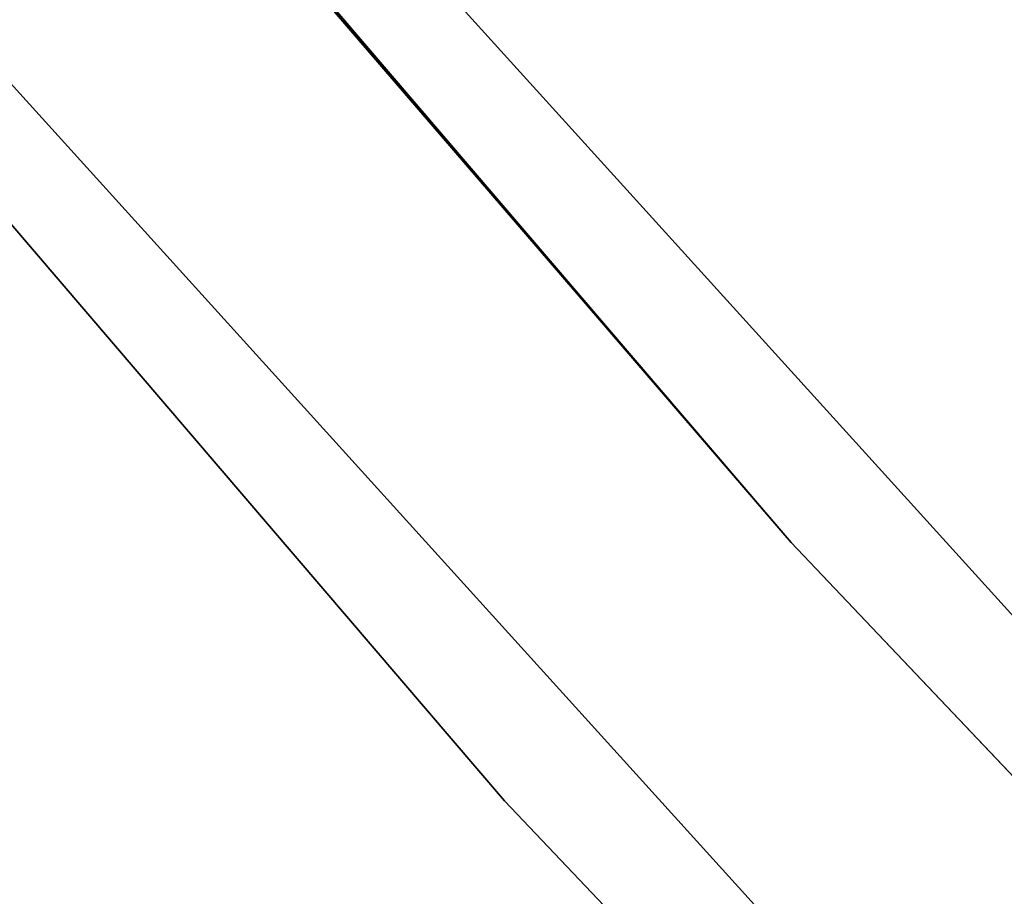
# Model space of a CAD drawing. Extents: x -775 to 775, y -775 to 775.
# Tile 69 of 256: x -558 to -550, y -500 to -493. Entities that reach past the tile are written whole.
import ezdxf

# ---------------------------------------------------------------- set-up
doc = ezdxf.new("R2010")
doc.units = 0
doc.layers.get('0').update_dxf_attribs({"color": 13, "linetype": 'CONTINUOUS'})

# ---------------------------------------------------------------- blocks, each defined once
blk = doc.blocks.new('OBJ_000001')
for p, q in [((-551.9324, -497.4029), (-576.8616, -468.2571)), ((-574.544, -471.098), (-525.5285, -525.228)), ((-525.5285, -525.228, 3), (-574.544, -471.098, 3)), ((-551.9324, -497.4029), (-574.544, -471.098, 18.222)), ((-525.5285, -525.228, 18.222), (-574.544, -471.098, 18.222)), ((-525.5285, -525.228, 38.9998), (-574.544, -471.098, 38.9998)), ((-576.8638, -473.0002), (-527.6504, -527.3486)), ((-527.6504, -527.3486, 38.9998), (-576.8638, -473.0002, 38.9998)), ((-576.8638, -473.0002, 3), (-527.6504, -527.3486, 3)), ((-551.9324, -497.4029), (-525.5285, -525.228, 18.222)), ((-551.9324, -497.4029), (-525.5285, -525.228))]:
    blk.add_line(p, q)
at = {"color": 7}
mesh = blk.add_polyface(dxfattribs=at)
corners = [(-576.8616, -468.2571), (-551.9324, -497.4029), (-574.544, -471.098, 18.222)]
mesh.append_faces([[corners[k] for k in face] for face in [(0, 1, 2)]], dxfattribs={"color": 7})
mesh = blk.add_polyface(dxfattribs=at)
corners = [(-551.9324, -497.4029), (-525.5285, -525.228), (-525.5285, -525.228, 18.222)]
mesh.append_faces([[corners[k] for k in face] for face in [(0, 1, 2)]], dxfattribs={"color": 7})
blk = doc.blocks.new('OBJ_000002')
for p, q in [((-554.1609, -499.4113, 30.1627), (-579.1908, -470.1478, 30.1627)), ((-554.1609, -499.4113, 7), (-579.1908, -470.1478, 7)), ((-527.6504, -527.3486, 7), (-554.1609, -499.4113, 7)), ((-554.1609, -499.4113, 30.1627), (-527.6504, -527.3486, 30.1627)), ((-554.1609, -499.4113, 7), (-554.1609, -499.4113, 30.1627))]:
    blk.add_line(p, q)
at = {"color": 8}
mesh = blk.add_polyface(dxfattribs=at)
corners = [(-579.1908, -470.1478, 7), (-554.1609, -499.4113, 30.1627), (-554.1609, -499.4113, 7), (-579.1908, -470.1478, 30.1627)]
mesh.append_faces([[corners[k] for k in face] for face in [(0, 1, 2), (1, 0, 3)]], dxfattribs={"vtx0": -1, "color": 8})
mesh = blk.add_polyface(dxfattribs=at)
corners = [(-554.1609, -499.4113, 7), (-527.6504, -527.3486, 30.1627), (-527.6504, -527.3486, 7), (-554.1609, -499.4113, 30.1627)]
mesh.append_faces([[corners[k] for k in face] for face in [(0, 1, 2), (1, 0, 3)]], dxfattribs={"vtx0": -1, "color": 8})
blk = doc.blocks.new('SKPE74C')
for name in ['OBJ_000002', 'OBJ_000001']:
    blk.add_blockref(name, (0, 0))

msp = doc.modelspace()

# ---------------------------------------------------------------- block references
msp.add_blockref('SKPE74C', (0, 0))

doc.saveas('drawing.dxf')
